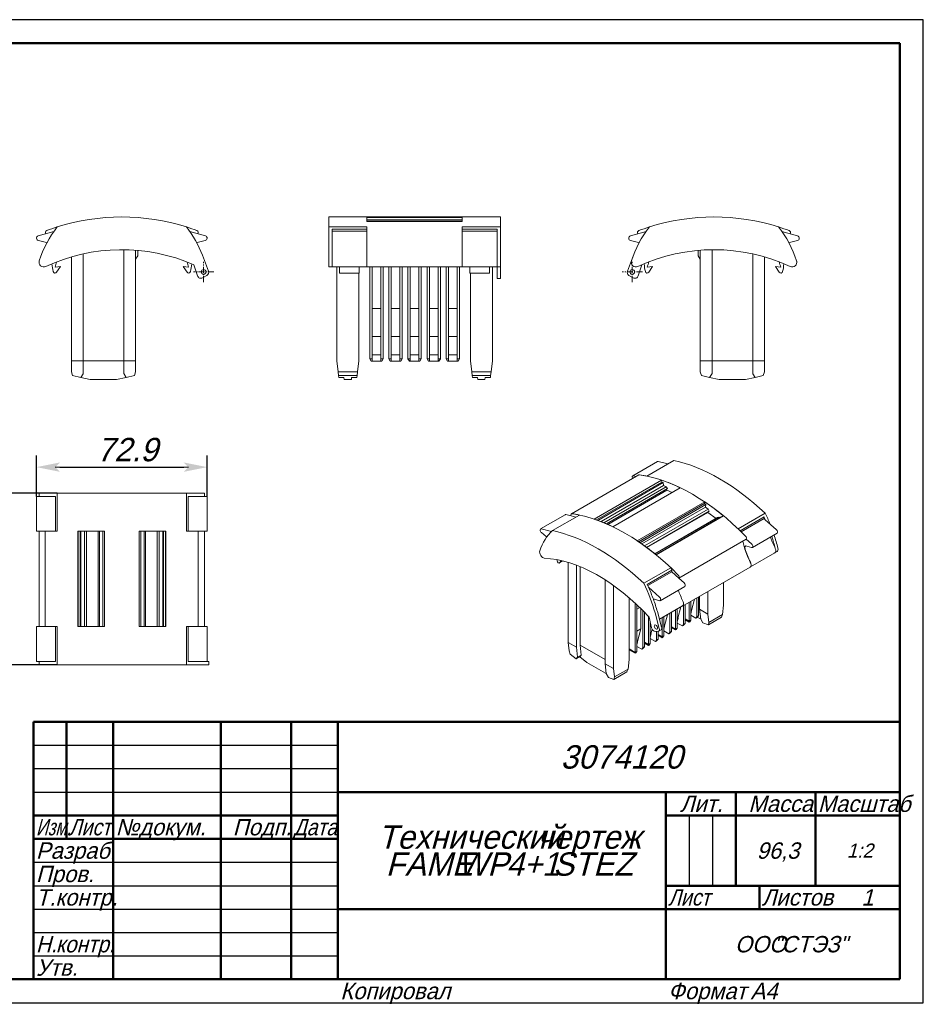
# Model space of a CAD drawing. Header units: millimetres. Extents: x 0 to 297, y 0 to 210.
# Tile 2 of 2: x 104 to 297, y 0 to 210. Entities that reach past the tile are written whole.
import ezdxf

# ---------------------------------------------------------------- set-up
doc = ezdxf.new("R2010")
doc.units = ezdxf.units.MM
doc.linetypes.add('CENTER_per1_scale0.039370', pattern=[2, 1.25, -0.25, 0.25, -0.25])
doc.styles.add('TextStyle_1', font='T-FLEX Type A.TTF', dxfattribs={"oblique": 15, "height": 5})
doc.styles.add('TextStyle_2', font='T-FLEX Type A.TTF', dxfattribs={"oblique": 15, "height": 3.5})
doc.styles.add('TextStyle_3', font='T-FLEX Type A.TTF', dxfattribs={"width": 0.744064, "oblique": 15, "height": 3.5})
doc.styles.add('TextStyle_4', font='T-FLEX Type A.TTF', dxfattribs={"width": 0.883061, "oblique": 15, "height": 3.5})
doc.styles.add('TextStyle_5', font='T-FLEX Type A.TTF', dxfattribs={"width": 0.94413, "oblique": 15, "height": 3.5})
doc.styles.add('TextStyle_6', font='T-FLEX Type A.TTF', dxfattribs={"width": 0.98844, "oblique": 15, "height": 3.5})
doc.styles.add('TextStyle_7', font='T-FLEX Type A.TTF', dxfattribs={"oblique": 15, "height": 5})
doc.styles.add('TextStyle_8', font='T-FLEX Type A.TTF', dxfattribs={"oblique": 15, "height": 3})
doc.styles.add('TextStyle_9', font='T-FLEX Type A.TTF', dxfattribs={"oblique": 15, "height": 3.5})
doc.dimstyles.new('DIM_ST_2', dxfattribs={"dimtxt": 5, "dimasz": 5, "dimexe": 2.5, "dimexo": 0, "dimtad": 1, "dimlfac": 2, "dimrnd": 0.01, "dimdsep": 46, "dimtxsty": 'TextStyle_1', "dimblk": 'Arrow_3_C7_Status', "dimcen": 0.09, "dimclrd": 7, "dimclre": 7, "dimclrt": 7, "dimazin": 0, "dimtfac": 1, "dimtdec": 0, "dimtmove": 0, "dimatfit": 0, "dimldrblk": 'NONE', "dimfxl": 1, "dimtvp": 1, "dimtolj": 1, "dimarcsym": 0})

# ---------------------------------------------------------------- blocks, each defined once
blk = doc.blocks.new('Arrow_3_C7_Status')
at = {"color": 7, "linetype": 'Continuous', "lineweight": 0}
blk.add_line((-1, 0), (-0.8, 0), dxfattribs=at)
at = {"color": 7}
blk.add_solid([(-1, -0.2), (0, 0), (-0.8, 0), (-1, 0.2)], dxfattribs=at)
blk = doc.blocks.new('*D6')
at = {"color": 7, "lineweight": -2}
for p, q in [((107.62, 108.16), (107.62, 116.91)), ((144.05, 108.16), (144.05, 116.91)), ((112.62, 114.41), (139.05, 114.41))]:
    blk.add_line(p, q, dxfattribs=at)
at = {"layer": 'Defpoints', "color": 0}
for p in [(144.05, 114.41), (107.62, 108.16), (144.05, 108.16)]:
    blk.add_point(p, dxfattribs=at)
at = {"color": 7, "lineweight": -2, "xscale": 5, "yscale": 5, "zscale": 5}
for p, rotation in [((107.62, 114.41), 180), ((144.05, 114.41), 360)]:
    blk.add_blockref('Arrow_3_C7_Status', p, dxfattribs=dict(at, rotation=rotation))
blk = doc.blocks.new('_None')
blk = doc.blocks.new('*D7')
at = {"color": 7, "lineweight": -2}
for p, q in [((112.04, 108.86), (98.65, 108.86)), ((101.15, 103.86), (101.15, 77.19)), ((112.04, 72.19), (98.65, 72.19))]:
    blk.add_line(p, q, dxfattribs=at)
at = {"layer": 'Defpoints', "color": 0}
for p in [(112.04, 108.86), (101.15, 72.19), (112.04, 72.19)]:
    blk.add_point(p, dxfattribs=at)
at = {"color": 7, "lineweight": -2, "xscale": 5, "yscale": 5, "zscale": 5}
for p, rotation in [((101.15, 108.86), 90.00000000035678), ((101.15, 72.19), 270.0000000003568)]:
    blk.add_blockref('Arrow_3_C7_Status', p, dxfattribs=dict(at, rotation=rotation))
blk = doc.blocks.new('_FR1Страница_1')
at = {"color": 7, "linetype": 'Continuous', "lineweight": 25}
for p, q in [((297, 210), (0, 210)), ((297, 0), (297, 210)), ((107, 55), (172, 55)), ((107, 50), (172, 50)), ((107, 45), (172, 45)), ((247, 40), (247, 25)), ((252, 40), (252, 25)), ((107, 30), (172, 30)), ((107, 25), (172, 25)), ((107, 20), (172, 20)), ((242, 20), (292, 20)), ((262, 20), (262, 20)), ((107, 15), (172, 15)), ((107, 10), (172, 10)), ((0, 0), (297, 0))]:
    blk.add_line(p, q, dxfattribs=at)
at = {"color": 7, "linetype": 'Continuous', "lineweight": 50}
for p, q in [((20, 205), (292, 205)), ((292, 205), (292, 5)), ((107, 5), (107, 60)), ((107, 60), (292, 60)), ((114, 60), (114, 35)), ((124, 60), (124, 5)), ((147, 60), (147, 5)), ((162, 60), (162, 5)), ((172, 60), (172, 5)), ((172, 45), (292, 45)), ((242, 45), (242, 5)), ((257, 45), (257, 25)), ((274, 45), (274, 25)), ((107, 40), (172, 40)), ((242, 40), (292, 40)), ((107, 35), (172, 35)), ((242, 25), (292, 25)), ((262, 25), (262, 20)), ((172, 20), (292, 20)), ((292, 5), (20, 5))]:
    blk.add_line(p, q, dxfattribs=at)
at = {"color": 7, "oblique": 15}
for s, height, style, p in [('3074120', 5, 'TextStyle_7', (219.55, 50)), ('Лит.', 3.5, 'TextStyle_2', (245.03, 40.76)), ('Масса', 3.5, 'TextStyle_2', (259.65, 40.76)), ('№', 3.5, 'TextStyle_2', (124.5, 35.75)), ('докум.', 3.5, 'TextStyle_2', (129.5, 35.75)), ('Подп.', 3.5, 'TextStyle_2', (149.53, 35.75)), ('Технический', 5, 'TextStyle_7', (180.55, 32.88)), ('чертеж', 5, 'TextStyle_7', (214.51, 32.88)), ('Разраб.', 3.5, 'TextStyle_2', (107.5, 30.75)), ('96,3', 3.5, 'TextStyle_2', (261.41, 30.75)), ('1:2', 3, 'TextStyle_8', (280.67, 31)), ('FAME', 5, 'TextStyle_7', (182.21, 27.12)), ('WP', 5, 'TextStyle_7', (197.58, 27.12)), ('4+1', 5, 'TextStyle_7', (207.94, 27.12)), ('STEZ', 5, 'TextStyle_7', (217.94, 27.12)), ('Пров.', 3.5, 'TextStyle_2', (107.5, 25.75)), ('Т.контр.', 3.5, 'TextStyle_2', (107.5, 20.75)), ('Листов', 3.5, 'TextStyle_2', (262.5, 20.75)), ('1', 3.5, 'TextStyle_9', (283.78, 20.75)), ('ООО', 3.5, 'TextStyle_2', (256.78, 10.75)), ('"СТЭЗ"', 3.5, 'TextStyle_2', (265.03, 10.75)), ('Утв.', 3.5, 'TextStyle_2', (107.5, 5.75)), ('Копировал', 3.5, 'TextStyle_2', (172.5, 0.75)), ('Формат', 3.5, 'TextStyle_2', (242.5, 0.75)), ('A4', 3.5, 'TextStyle_2', (260.12, 0.75))]:
    blk.add_text(s, height=height, dxfattribs=dict(at, style=style)).set_placement(p)
for s, style, width, p in [('Масштаб', 'TextStyle_6', 0.98844, (274.5, 40.76)), ('Изм.', 'TextStyle_3', 0.744064, (107.5, 35.75)), ('Лист', 'TextStyle_4', 0.883061, (114.5, 35.75)), ('Дата', 'TextStyle_4', 0.883061, (162.5, 35.75)), ('Лист', 'TextStyle_4', 0.883061, (242.5, 20.75)), ('Н.', 'TextStyle_5', 0.94413, (107.5, 10.75)), ('контр.', 'TextStyle_5', 0.94413, (111.75, 10.75))]:
    blk.add_text(s, height=3.5, dxfattribs=dict(at, style=style, width=width)).set_placement(p)
blk = doc.blocks.new('Страница_1')
at = {"color": 7, "linetype": 'Continuous', "lineweight": 20}
for p, q in [((206.7021, 167.8573), (170.0271, 167.8573)), ((170.0271, 165.7203), (170.0271, 167.8573)), ((178.1771, 166.8831), (178.1771, 167.7082)), ((178.1771, 167.7082), (198.5521, 167.7082)), ((178.1771, 167.2252), (198.5521, 167.2252)), ((198.5521, 167.1639), (178.1771, 167.1639)), ((178.1771, 166.8831), (198.5521, 166.8831)), ((198.5521, 166.8831), (198.5521, 167.7082)), ((206.7021, 165.7203), (206.7021, 167.8573)), ((107.9883, 163.7968), (111.321, 164.7421)), ((143.689, 163.7968), (140.3564, 164.7421)), ((170.0271, 158.483), (170.0271, 165.7203)), ((178.1771, 165.7203), (170.0271, 165.7203)), ((178.1771, 165.2677), (170.7271, 165.2677)), ((170.7271, 164.7421), (170.7271, 165.2677)), ((178.1771, 164.8494), (170.7271, 164.8494)), ((170.7271, 163.7968), (170.7271, 164.7421)), ((178.1771, 164.9419), (178.1771, 165.7203)), ((178.1771, 164.2519), (178.1771, 164.9419)), ((178.1771, 164.2519), (178.1771, 163.7968)), ((198.5521, 165.7203), (206.7021, 165.7203)), ((198.5521, 164.9419), (198.5521, 165.7203)), ((198.5521, 165.2677), (206.0021, 165.2677)), ((198.5521, 164.2519), (198.5521, 164.9419)), ((198.5521, 164.8494), (206.0021, 164.8494)), ((198.5521, 164.2519), (198.5521, 163.7968)), ((206.0021, 164.7421), (206.0021, 165.2677)), ((206.0021, 163.7968), (206.0021, 164.7421)), ((206.7021, 158.483), (206.7021, 165.7203)), ((234.452, 163.7968), (237.7847, 164.7421)), ((270.1527, 163.7968), (266.8201, 164.7421)), ((109.4649, 162.508), (108.017, 162.8275)), ((143.6603, 162.8275), (142.2125, 162.508)), ((170.7271, 162.8275), (170.7271, 163.7968)), ((170.7271, 162.508), (170.7271, 162.8275)), ((170.7271, 162.508), (170.7271, 162.3081)), ((170.7271, 158.7071), (170.7271, 162.3081)), ((178.1771, 162.8275), (178.1771, 163.7968)), ((178.1771, 162.8275), (178.1771, 162.508)), ((178.1771, 162.508), (178.1771, 161.4635)), ((198.5521, 162.8275), (198.5521, 163.7968)), ((198.5521, 162.8275), (198.5521, 162.508)), ((198.5521, 162.508), (198.5521, 161.4635)), ((206.0021, 162.8275), (206.0021, 163.7968)), ((206.0021, 162.508), (206.0021, 162.8275)), ((206.0021, 162.508), (206.0021, 162.3081)), ((206.0021, 158.7071), (206.0021, 162.3081)), ((234.4807, 162.8275), (235.9286, 162.508)), ((268.6762, 162.508), (270.124, 162.8275)), ((117.5637, 137.1077), (117.5637, 159.9598)), ((126.2637, 160.8549), (126.2637, 137.1077)), ((128.7637, 137.1077), (128.7637, 160.7463)), ((129.2387, 159.5825), (129.2387, 160.7072)), ((178.1771, 161.4635), (178.1771, 158.8418)), ((198.5521, 161.4635), (198.5521, 158.8418)), ((248.9024, 159.5825), (248.9024, 160.7072)), ((249.3774, 137.1077), (249.3774, 160.7463)), ((251.8774, 160.8549), (251.8774, 137.1077)), ((260.5774, 137.1077), (260.5774, 159.9598)), ((115.0637, 159.3229), (115.0637, 137.1077)), ((128.7637, 158.8649), (129.2387, 159.5825)), ((143.0411, 159.6812), (144.3386, 156.2912)), ((170.0271, 158.483), (170.0271, 157.1765)), ((170.7271, 158.0825), (170.7271, 158.7071)), ((170.7271, 158.0825), (170.7271, 157.1765)), ((178.1771, 158.0826), (178.1771, 158.8418)), ((178.1771, 158.0826), (178.1771, 157.1765)), ((198.5521, 158.0826), (198.5521, 158.8418)), ((198.5521, 158.0826), (198.5521, 157.1765)), ((206.0021, 158.0825), (206.0021, 158.7071)), ((206.0021, 158.0825), (206.0021, 157.1765)), ((206.7021, 158.483), (206.7021, 157.1765)), ((235.0999, 159.6812), (233.8025, 156.2912)), ((249.3774, 158.8649), (248.9024, 159.5825)), ((263.0774, 159.3229), (263.0774, 137.1077)), ((111.5776, 157.1116), (112.7241, 157.2442)), ((112.7241, 157.2442), (111.9027, 156.0419)), ((138.9533, 157.2442), (139.7747, 156.0419)), ((140.0997, 157.1116), (138.9533, 157.2442)), ((142.01, 155.2613), (141.2253, 157.658)), ((170.0271, 157.1765), (170.7271, 157.1765)), ((170.7271, 157.2201), (178.1771, 157.2201)), ((171.7521, 157.2201), (171.7521, 137.1077)), ((172.3521, 157.2201), (172.3521, 156.1899)), ((172.3521, 156.1899), (172.3521, 155.8675)), ((172.3521, 155.8675), (176.5521, 155.8675)), ((176.4521, 137.1077), (176.4521, 155.8675)), ((176.5521, 157.2201), (176.5521, 156.1899)), ((176.5521, 156.1899), (176.5521, 155.8675)), ((178.1771, 157.1765), (198.5521, 157.1765)), ((178.7896, 137.5769), (178.7896, 157.1765)), ((179.2896, 137.5769), (179.2896, 157.1765)), ((181.1396, 157.1765), (181.1396, 137.5769)), ((181.6396, 157.1765), (181.6396, 137.5769)), ((182.8646, 137.5769), (182.8646, 157.1765)), ((183.3646, 137.5769), (183.3646, 157.1765)), ((185.2146, 157.1765), (185.2146, 137.5769)), ((185.7146, 157.1765), (185.7146, 137.5769)), ((186.9396, 137.5769), (186.9396, 157.1765)), ((187.4396, 137.5769), (187.4396, 157.1765)), ((189.2896, 157.1765), (189.2896, 137.5769)), ((189.7896, 157.1765), (189.7896, 137.5769)), ((191.0146, 137.5769), (191.0146, 157.1765)), ((191.5146, 137.5769), (191.5146, 157.1765)), ((193.3646, 157.1765), (193.3646, 137.5769)), ((193.8646, 157.1765), (193.8646, 137.5769)), ((195.0896, 137.5769), (195.0896, 157.1765)), ((195.5896, 137.5769), (195.5896, 157.1765)), ((197.4396, 157.1765), (197.4396, 137.5769)), ((197.9396, 157.1765), (197.9396, 137.5769)), ((198.5521, 157.2201), (206.0021, 157.2201)), ((200.1771, 157.2201), (200.1771, 156.1899)), ((200.1771, 156.1899), (200.1771, 155.8675)), ((200.1771, 155.8675), (204.3771, 155.8675)), ((200.2771, 137.1077), (200.2771, 155.8675)), ((204.3771, 157.2201), (204.3771, 156.1899)), ((204.3771, 156.1899), (204.3771, 155.8675)), ((204.9771, 157.2201), (204.9771, 137.1077)), ((206.0021, 155.2613), (206.0021, 157.1765)), ((206.0021, 157.1765), (206.7021, 157.1765)), ((206.7021, 155.2613), (206.7021, 157.1765)), ((236.131, 155.2613), (236.9158, 157.658)), ((238.0413, 157.1116), (239.1878, 157.2442)), ((239.1878, 157.2442), (238.3664, 156.0419)), ((266.5634, 157.1116), (265.417, 157.2442)), ((265.417, 157.2442), (266.2384, 156.0419)), ((144.0131, 155.3736), (143.0978, 154.8451)), ((206.0021, 155.2613), (206.0021, 154.7446)), ((206.0021, 154.7446), (206.7021, 154.7446)), ((206.7021, 155.2613), (206.7021, 154.7446)), ((234.1279, 155.3736), (235.0433, 154.8451)), ((181.1396, 148.3077), (179.2896, 148.3077)), ((185.2146, 148.3077), (183.3646, 148.3077)), ((189.2896, 148.3077), (187.4396, 148.3077)), ((193.3646, 148.3077), (191.5146, 148.3077)), ((197.4396, 148.3077), (195.5896, 148.3077)), ((179.2896, 142.3015), (181.1396, 142.3015)), ((183.3646, 142.3015), (185.2146, 142.3015)), ((187.4396, 142.3015), (189.2896, 142.3015)), ((191.5146, 142.3015), (193.3646, 142.3015)), ((195.5896, 142.3015), (197.4396, 142.3015)), ((115.0637, 137.1077), (117.5637, 137.1077)), ((115.0637, 137.1077), (115.0637, 134.7805)), ((117.5637, 137.1077), (126.2637, 137.1077)), ((117.5637, 134.3255), (117.5637, 137.1077)), ((126.2637, 137.1077), (128.7637, 137.1077)), ((126.2637, 137.1077), (126.2637, 134.3967)), ((128.7637, 134.7805), (128.7637, 137.1077)), ((171.7521, 137.1077), (172.0379, 134.7805)), ((176.1664, 134.7805), (176.4521, 137.1077)), ((178.7896, 137.5769), (179.2896, 137.5769)), ((179.0896, 137.0573), (178.7896, 137.5769)), ((179.0896, 137.0573), (179.2896, 137.0573)), ((179.2896, 138.417), (181.1396, 138.417)), ((181.1396, 138.4041), (179.2896, 138.4041)), ((179.2896, 137.0573), (179.2896, 137.5769)), ((179.2896, 137.0573), (181.1396, 137.0573)), ((181.1396, 137.5769), (181.1396, 137.0573)), ((181.1396, 137.5769), (181.6396, 137.5769)), ((181.1396, 137.0573), (181.3396, 137.0573)), ((181.6396, 137.5769), (181.3396, 137.0573)), ((182.8646, 137.5769), (183.3646, 137.5769)), ((183.1646, 137.0573), (182.8646, 137.5769)), ((183.1646, 137.0573), (183.3646, 137.0573)), ((183.3646, 138.417), (185.2146, 138.417)), ((185.2146, 138.4041), (183.3646, 138.4041)), ((183.3646, 137.0573), (183.3646, 137.5769)), ((183.3646, 137.0573), (185.2146, 137.0573)), ((185.2146, 137.5769), (185.7146, 137.5769)), ((185.2146, 137.5769), (185.2146, 137.0573)), ((185.2146, 137.0573), (185.4146, 137.0573)), ((185.7146, 137.5769), (185.4146, 137.0573)), ((186.9396, 137.5769), (187.4396, 137.5769)), ((187.2396, 137.0573), (186.9396, 137.5769)), ((187.2396, 137.0573), (187.4396, 137.0573)), ((187.4396, 138.417), (189.2896, 138.417)), ((189.2896, 138.4041), (187.4396, 138.4041)), ((187.4396, 137.0573), (187.4396, 137.5769)), ((187.4396, 137.0573), (189.2896, 137.0573)), ((189.2896, 137.5769), (189.7896, 137.5769)), ((189.2896, 137.5769), (189.2896, 137.0573)), ((189.2896, 137.0573), (189.4896, 137.0573)), ((189.7896, 137.5769), (189.4896, 137.0573)), ((191.3146, 137.0573), (191.0146, 137.5769)), ((191.0146, 137.5769), (191.5146, 137.5769)), ((191.3146, 137.0573), (191.5146, 137.0573)), ((191.5146, 138.417), (193.3646, 138.417)), ((193.3646, 138.4041), (191.5146, 138.4041)), ((191.5146, 137.0573), (191.5146, 137.5769)), ((191.5146, 137.0573), (193.3646, 137.0573)), ((193.3646, 137.5769), (193.8646, 137.5769)), ((193.3646, 137.5769), (193.3646, 137.0573)), ((193.3646, 137.0573), (193.5646, 137.0573)), ((193.8646, 137.5769), (193.5646, 137.0573)), ((195.3896, 137.0573), (195.0896, 137.5769)), ((195.0896, 137.5769), (195.5896, 137.5769)), ((195.3896, 137.0573), (195.5896, 137.0573)), ((195.5896, 138.417), (197.4396, 138.417)), ((197.4396, 138.4041), (195.5896, 138.4041)), ((195.5896, 137.0573), (195.5896, 137.5769)), ((195.5896, 137.0573), (197.4396, 137.0573)), ((197.4396, 137.5769), (197.4396, 137.0573)), ((197.4396, 137.5769), (197.9396, 137.5769)), ((197.4396, 137.0573), (197.6396, 137.0573)), ((197.9396, 137.5769), (197.6396, 137.0573)), ((200.5629, 134.7805), (200.2771, 137.1077)), ((204.9771, 137.1077), (204.6914, 134.7805)), ((251.8774, 137.1077), (249.3774, 137.1077)), ((249.3774, 134.7805), (249.3774, 137.1077)), ((260.5774, 137.1077), (251.8774, 137.1077)), ((251.8774, 137.1077), (251.8774, 134.3967)), ((263.0774, 137.1077), (260.5774, 137.1077)), ((260.5774, 134.3255), (260.5774, 137.1077)), ((263.0774, 137.1077), (263.0774, 134.7805)), ((115.0637, 134.7805), (115.3073, 133.9838)), ((128.5201, 133.9838), (128.7637, 134.7805)), ((176.1664, 134.7805), (172.0379, 134.7805)), ((172.0379, 134.7805), (172.1357, 133.9838)), ((176.0686, 133.9838), (176.1664, 134.7805)), ((200.6607, 133.9838), (200.5629, 134.7805)), ((200.5629, 134.7805), (204.6914, 134.7805)), ((204.6914, 134.7805), (204.5936, 133.9838)), ((249.621, 133.9838), (249.3774, 134.7805)), ((263.0774, 134.7805), (262.8338, 133.9838)), ((115.3073, 133.9838), (117.0765, 133.5753)), ((117.0765, 133.5753), (117.5637, 134.3255)), ((117.0765, 133.5753), (119.102, 133.1077)), ((119.102, 133.1077), (124.7254, 133.1077)), ((124.7254, 133.1077), (126.7911, 133.5846)), ((126.2637, 134.3967), (126.7911, 133.5846)), ((126.7911, 133.5846), (128.5201, 133.9838)), ((172.1357, 133.9838), (172.1858, 133.5753)), ((176.0686, 133.9838), (172.1357, 133.9838)), ((172.1858, 133.5753), (173.2858, 133.5753)), ((173.2858, 133.5753), (173.3433, 133.1077)), ((174.861, 133.1077), (173.3433, 133.1077)), ((174.861, 133.1077), (174.9184, 133.5753)), ((174.9184, 133.5753), (176.0184, 133.5753)), ((176.0184, 133.5753), (176.0686, 133.9838)), ((200.7108, 133.5753), (200.6607, 133.9838)), ((200.6607, 133.9838), (204.5936, 133.9838)), ((201.8108, 133.5753), (200.7108, 133.5753)), ((201.8683, 133.1077), (201.8108, 133.5753)), ((201.8683, 133.1077), (203.386, 133.1077)), ((203.4434, 133.5753), (203.386, 133.1077)), ((204.5434, 133.5753), (203.4434, 133.5753)), ((204.5936, 133.9838), (204.5434, 133.5753)), ((251.35, 133.5846), (249.621, 133.9838)), ((251.8774, 134.3967), (251.35, 133.5846)), ((253.4157, 133.1077), (251.35, 133.5846)), ((259.0391, 133.1077), (253.4157, 133.1077)), ((261.0646, 133.5753), (259.0391, 133.1077)), ((261.0646, 133.5753), (260.5774, 134.3255)), ((262.8338, 133.9838), (261.0646, 133.5753)), ((237.9613, 112.5032), (243.7242, 115.8304)), ((240.2086, 115.6139), (234.9407, 112.5725)), ((240.3621, 115.6294), (242.4657, 115.1039)), ((236.2589, 112.7663), (221.8516, 104.4482)), ((241.0871, 111.6479), (226.6798, 103.3299)), ((235.6915, 112.4387), (235.0942, 112.5879)), ((241.0871, 111.6479), (241.1374, 111.2205)), ((241.1374, 111.2205), (227.1751, 103.1594)), ((227.4882, 103.0468), (241.4348, 111.0989)), ((228.1903, 102.781), (241.5088, 110.4704)), ((228.7658, 102.5495), (242.0804, 110.2367)), ((229.3309, 102.3102), (242.361, 109.8331)), ((229.6025, 102.191), (242.2016, 109.4651)), ((245.1108, 109.9985), (230.7035, 101.6804)), ((241.1374, 111.2205), (241.4348, 111.0989)), ((241.5088, 110.4704), (241.4348, 111.0989)), ((242.0804, 110.2367), (241.5088, 110.4704)), ((242.361, 109.8331), (242.0804, 110.2367)), ((242.2016, 109.4651), (242.1711, 109.7235)), ((243.3639, 108.9898), (242.2016, 109.4651)), ((107.6248, 108.1618), (107.6248, 100.7118)), ((107.9883, 108.1618), (107.6248, 108.1618)), ((107.9883, 108.1618), (111.321, 108.1618)), ((108.1663, 108.8618), (108.1663, 108.1618)), ((108.1663, 108.8618), (108.2144, 108.8618)), ((108.2144, 108.8618), (112.043, 108.8618)), ((111.321, 108.1618), (111.6992, 108.1618)), ((111.6992, 100.7118), (111.6992, 108.1618)), ((112.043, 100.7118), (112.043, 108.8618)), ((112.043, 108.8618), (139.6344, 108.8618)), ((139.6344, 108.8618), (143.463, 108.8618)), ((139.6344, 108.8618), (139.6344, 100.7118)), ((139.9782, 108.1618), (139.9782, 100.7118)), ((139.9782, 108.1618), (140.3564, 108.1618)), ((143.689, 108.1618), (140.3564, 108.1618)), ((143.463, 108.8618), (143.5111, 108.8618)), ((143.5111, 108.1618), (143.5111, 108.8618)), ((143.689, 108.1618), (144.0526, 108.1618)), ((144.0526, 100.7118), (144.0526, 108.1618)), ((250.3217, 106.9899), (235.9144, 98.6719)), ((250.2719, 106.6244), (236.1832, 98.4903)), ((236.4945, 98.2766), (250.5693, 106.4026)), ((236.8865, 98.0025), (250.4953, 105.8596)), ((237.4708, 97.5836), (251.0669, 105.4333)), ((250.3217, 106.9899), (250.2719, 106.6244)), ((250.2719, 106.6244), (250.5693, 106.4026)), ((250.4953, 105.8596), (250.5693, 106.4026)), ((251.0669, 105.4333), (250.4953, 105.8596)), ((251.2761, 104.9885), (251.0669, 105.4333)), ((220.5334, 104.2544), (215.2654, 101.213)), ((223.554, 104.1852), (217.791, 100.8579)), ((221.8214, 103.9864), (220.6869, 104.2699)), ((222.7905, 103.7444), (221.8214, 103.9864)), ((237.9016, 97.2667), (251.2761, 104.9885)), ((237.9625, 97.2214), (251.0095, 104.7541)), ((239.6568, 95.9043), (253.0716, 103.6494)), ((239.7163, 95.8562), (253.3522, 103.7289)), ((239.9001, 95.7063), (253.9978, 103.8456)), ((254.3455, 103.9932), (239.9382, 95.6751)), ((251.0095, 104.7541), (251.0214, 104.8414)), ((252.7442, 103.4603), (251.0095, 104.7541)), ((253.3522, 103.7289), (253.0716, 103.6494)), ((253.5457, 103.5846), (253.3522, 103.7289)), ((253.9978, 103.8456), (254.038, 103.8156)), ((263.2342, 104.5663), (257.4713, 101.2391)), ((262.9824, 103.7706), (257.8963, 100.8342)), ((262.9824, 103.429), (258.1176, 100.6204)), ((262.9824, 103.429), (262.9824, 103.7706)), ((262.9824, 103.429), (263.2498, 103.187)), ((265.6063, 101.0546), (263.2498, 103.187)), ((215.4189, 101.2284), (217.6034, 100.6827)), ((107.9883, 100.7118), (107.6248, 100.7118)), ((109.5037, 100.7118), (107.9883, 100.7118)), ((108.1663, 100.7118), (108.1663, 80.3368)), ((109.5037, 100.7118), (109.5037, 80.3368)), ((109.7954, 100.7118), (109.5037, 100.7118)), ((109.7954, 100.7118), (112.043, 100.7118)), ((116.4635, 100.7118), (122.154, 100.7118)), ((116.4635, 100.7118), (116.4635, 80.3368)), ((116.5347, 100.7118), (116.5347, 80.3368)), ((116.9552, 80.3368), (116.9552, 100.7118)), ((117.0599, 80.3368), (117.0599, 100.7118)), ((117.8683, 80.3368), (117.8683, 100.7118)), ((118.2651, 80.3368), (118.2651, 100.7118)), ((120.8044, 80.3368), (120.8044, 100.7118)), ((121.1002, 80.3368), (121.1002, 100.7118)), ((121.8039, 80.3368), (121.8039, 100.7118)), ((122.154, 100.7118), (122.154, 80.3368)), ((129.5233, 100.7118), (129.5233, 80.3368)), ((129.5233, 100.7118), (135.2138, 100.7118)), ((129.8734, 80.3368), (129.8734, 100.7118)), ((130.5771, 80.3368), (130.5771, 100.7118)), ((130.8729, 80.3368), (130.8729, 100.7118)), ((133.4122, 80.3368), (133.4122, 100.7118)), ((133.8091, 80.3368), (133.8091, 100.7118)), ((134.6174, 80.3368), (134.6174, 100.7118)), ((134.7221, 80.3368), (134.7221, 100.7118)), ((135.1427, 100.7118), (135.1427, 80.3368)), ((135.2138, 100.7118), (135.2138, 80.3368)), ((139.6344, 100.7118), (141.8819, 100.7118)), ((141.8819, 100.7118), (142.1736, 100.7118)), ((142.1736, 80.3368), (142.1736, 100.7118)), ((143.689, 100.7118), (142.1736, 100.7118)), ((143.5111, 80.3368), (143.5111, 100.7118)), ((143.689, 100.7118), (144.0526, 100.7118)), ((216.463, 99.5733), (215.4392, 100.4253)), ((244.8003, 90.7184), (259.1736, 99.0169)), ((260.3384, 98.0132), (259.2039, 99.0398)), ((260.4919, 97.2431), (265.7599, 100.2846)), ((259.2943, 97.5637), (260.3181, 97.2335)), ((260.1077, 93.1296), (265.277, 96.1141)), ((265.2734, 96.0806), (265.7684, 96.3663)), ((219.3023, 93.9346), (220.0559, 94.3697)), ((219.7651, 94.4397), (219.3358, 93.962)), ((221.1468, 94.0714), (221.1468, 76.9668)), ((222.9145, 75.9462), (222.9145, 93.4721)), ((223.6923, 76.3953), (223.6923, 93.1644)), ((243.064, 92.921), (237.3011, 89.5938)), ((245.5982, 84.7211), (260.0055, 93.0391)), ((238.0392, 89.3697), (243.3071, 92.4111)), ((238.1641, 89.1002), (243.3071, 92.0695)), ((243.3071, 92.4111), (243.3071, 92.0695)), ((244.7966, 90.7217), (243.3071, 92.0695)), ((245.9311, 89.6951), (244.7966, 90.7217)), ((229.0663, 90.3285), (229.0663, 72.3945)), ((230.8341, 71.3738), (230.8341, 89.1273)), ((240.6631, 86.6537), (238.3066, 88.7861)), ((240.8167, 85.8836), (246.0846, 88.9251)), ((254.3277, 84.9379), (254.3277, 89.7611)), ((234.1575, 86.4995), (234.1575, 73.2926)), ((248.6444, 86.4798), (248.6444, 82.4479)), ((248.9979, 86.6839), (248.9979, 82.6521)), ((249.2366, 84.0397), (249.2366, 86.8217)), ((251.0043, 87.8423), (251.0043, 83.0191)), ((235.4568, 74.8341), (235.4568, 85.3351)), ((235.8104, 75.0382), (235.8104, 85.0044)), ((236.4347, 84.4053), (235.8104, 84.0448)), ((236.6943, 79.8961), (236.6943, 84.1505)), ((240.6429, 85.874), (239.6191, 86.2042)), ((240.665, 81.9044), (245.6018, 84.7546)), ((244.6031, 82.1419), (245.2485, 84.5507)), ((245.7629, 84.8162), (245.7629, 80.7843)), ((246.1165, 85.0203), (246.1165, 80.9884)), ((246.9827, 81.4886), (246.9827, 85.5204)), ((247.3362, 81.6927), (247.3362, 85.7245)), ((247.4846, 83.8055), (248.12, 86.1771)), ((249.2366, 84.9379), (248.9979, 85.0757)), ((254.1257, 82.9211), (254.3277, 84.9379)), ((237.1185, 83.7267), (237.1185, 75.7935)), ((237.4721, 83.3664), (237.4721, 75.9976)), ((238.3383, 76.4977), (238.3383, 82.4559)), ((238.9809, 80.0842), (238.4261, 82.3614)), ((239.71, 83.2721), (240.6275, 79.9745)), ((240.205, 83.5578), (241.1225, 80.2602)), ((241.2197, 78.1613), (241.2197, 82.2246)), ((241.5733, 78.3655), (241.5733, 82.4288)), ((241.7217, 80.4783), (242.3671, 82.887)), ((242.8814, 83.184), (242.8814, 79.1207)), ((243.235, 83.3881), (243.235, 79.3248)), ((244.1012, 79.8249), (244.1012, 83.8882)), ((244.4548, 80.0291), (244.4548, 84.0924)), ((244.4548, 82.0563), (244.6031, 82.1419)), ((244.6373, 82.1116), (244.4548, 82.0063)), ((244.4548, 81.4305), (244.6373, 82.1116)), ((244.6373, 82.1116), (244.6031, 82.1419)), ((247.3362, 83.7199), (247.4846, 83.8055)), ((247.5187, 83.7752), (247.3362, 83.6699)), ((247.3362, 83.0941), (247.5187, 83.7752)), ((248.4322, 82.1461), (247.3362, 82.7789)), ((247.5187, 83.7752), (247.4846, 83.8055)), ((248.6444, 82.4479), (248.4322, 82.1461)), ((248.5737, 82.2278), (248.4322, 82.1461)), ((248.9979, 82.6521), (248.5737, 82.2278)), ((248.9979, 82.6521), (248.6444, 82.4479)), ((249.2739, 82.0513), (248.7181, 82.3722)), ((249.4719, 81.9621), (249.2366, 84.0397)), ((251.0043, 83.0191), (249.2366, 84.0397)), ((249.4693, 81.9856), (249.2739, 82.0513)), ((251.0043, 83.0191), (251.2064, 81.2356)), ((251.1033, 80.7245), (253.8843, 82.3301)), ((251.2064, 81.2356), (254.1257, 82.9211)), ((253.8843, 82.3301), (254.1257, 82.9211)), ((107.9883, 80.3368), (107.6248, 80.3368)), ((107.6248, 80.3368), (107.6248, 72.8868)), ((109.5037, 80.3368), (107.9883, 80.3368)), ((109.7954, 80.3368), (109.5037, 80.3368)), ((109.7954, 80.3368), (112.043, 80.3368)), ((111.6992, 80.3368), (111.6992, 72.8868)), ((112.043, 80.3368), (112.043, 72.1868)), ((116.4635, 80.3368), (122.154, 80.3368)), ((129.5233, 80.3368), (135.2138, 80.3368)), ((139.6344, 80.3368), (141.8819, 80.3368)), ((139.6344, 80.3368), (139.6344, 72.1868)), ((139.9782, 72.8868), (139.9782, 80.3368)), ((141.8819, 80.3368), (142.1736, 80.3368)), ((143.689, 80.3368), (142.1736, 80.3368)), ((143.689, 80.3368), (144.0526, 80.3368)), ((144.0526, 72.8868), (144.0526, 80.3368)), ((238.6918, 76.7018), (238.6918, 81.2706)), ((238.6918, 81.0494), (238.7391, 81.0767)), ((241.5733, 80.3926), (241.7217, 80.4783)), ((241.7558, 80.448), (241.5733, 80.3426)), ((241.5733, 79.7669), (241.7558, 80.448)), ((241.7558, 80.448), (241.7217, 80.4783)), ((243.235, 80.325), (244.1012, 79.8249)), ((243.235, 80.1457), (244.1012, 79.6456)), ((244.4548, 80.0291), (244.1012, 79.8249)), ((244.2426, 79.7273), (244.4548, 80.0291)), ((245.5508, 80.4825), (244.4548, 81.1153)), ((245.7629, 80.7843), (245.5508, 80.4825)), ((245.6922, 80.5642), (245.5508, 80.4825)), ((246.1165, 80.9884), (245.6922, 80.5642)), ((246.1165, 80.9884), (245.7629, 80.7843)), ((246.1165, 81.9887), (246.9827, 81.4886)), ((246.1165, 81.8093), (246.9827, 81.3092)), ((247.3362, 81.6927), (246.9827, 81.4886)), ((246.9827, 81.3092), (246.9827, 81.4886)), ((247.1241, 81.3909), (246.9827, 81.3092)), ((247.1241, 81.3909), (247.3362, 81.6927)), ((249.9154, 81.1244), (249.4719, 81.9621)), ((251.1033, 80.7245), (249.9154, 81.1244)), ((251.2064, 81.2356), (251.1033, 80.7245)), ((235.8104, 79.3858), (236.6943, 79.8961)), ((235.9587, 77.1511), (236.6943, 79.8961)), ((238.6918, 78.729), (238.8402, 78.8147)), ((238.8743, 78.7844), (238.6918, 78.679)), ((238.6918, 78.1033), (238.8743, 78.7844)), ((238.8402, 78.8147), (239.1001, 79.7846)), ((238.8743, 78.7844), (238.8402, 78.8147)), ((240.3974, 79.3581), (239.7501, 79.3003)), ((240, 79.3226), (240, 77.4571)), ((240.3535, 79.3542), (240.3535, 77.6612)), ((240.3535, 78.6614), (241.2197, 78.1613)), ((240.3535, 78.4821), (241.2197, 77.982)), ((240.5072, 79.392), (241.0022, 79.6778)), ((241.5733, 78.3655), (241.2197, 78.1613)), ((241.2197, 77.982), (241.2197, 78.1613)), ((241.3612, 78.0637), (241.2197, 77.982)), ((241.3612, 78.0637), (241.5733, 78.3655)), ((242.6693, 78.8189), (241.5733, 79.4517)), ((242.8814, 79.1207), (242.6693, 78.8189)), ((242.8107, 78.9006), (242.6693, 78.8189)), ((243.235, 79.3248), (242.8107, 78.9006)), ((243.235, 79.3248), (242.8814, 79.1207)), ((244.1012, 79.6456), (244.1012, 79.8249)), ((244.2426, 79.7273), (244.1012, 79.6456)), ((221.1468, 76.9668), (221.3488, 75.1834)), ((221.1468, 76.9668), (222.9145, 75.9462)), ((223.1561, 73.814), (222.9145, 75.9462)), ((223.9339, 74.2631), (223.6923, 76.3953)), ((223.6923, 76.3953), (229.0663, 73.2926)), ((235.8104, 77.0654), (235.9587, 77.1511)), ((235.9929, 77.1208), (235.8104, 77.0154)), ((235.8104, 76.4397), (235.9929, 77.1208)), ((236.9064, 75.4917), (235.8104, 76.1245)), ((235.9929, 77.1208), (235.9587, 77.1511)), ((237.1185, 75.7935), (236.9064, 75.4917)), ((237.4721, 75.9976), (237.0478, 75.5733)), ((237.4721, 75.9976), (237.1185, 75.7935)), ((237.4721, 76.9978), (238.3383, 76.4977)), ((237.4721, 76.8185), (238.3383, 76.3184)), ((238.6918, 76.7018), (238.3383, 76.4977)), ((238.3383, 76.3184), (238.3383, 76.4977)), ((238.4797, 76.4001), (238.3383, 76.3184)), ((238.4797, 76.4001), (238.6918, 76.7018)), ((239.7879, 77.1553), (238.6918, 77.7881)), ((240, 77.4571), (239.7879, 77.1553)), ((239.9293, 77.237), (239.7879, 77.1553)), ((240.3535, 77.6612), (239.9293, 77.237)), ((240.3535, 77.6612), (240, 77.4571)), ((221.3488, 75.1834), (221.5902, 74.4733)), ((221.5902, 74.4733), (222.8767, 73.438)), ((222.8767, 73.438), (223.6545, 73.8871)), ((222.8767, 73.438), (223.1561, 73.814)), ((223.1561, 73.814), (223.9339, 74.2631)), ((223.6545, 73.8871), (223.9339, 74.2631)), ((223.6545, 73.8871), (225.1274, 72.7018)), ((234.1575, 75.5843), (235.4568, 74.8341)), ((234.1575, 75.4049), (235.4568, 74.6548)), ((235.8104, 75.0382), (235.4568, 74.8341)), ((235.4568, 74.6548), (235.4568, 74.8341)), ((235.5982, 74.7364), (235.4568, 74.6548)), ((235.5982, 74.7364), (235.8104, 75.0382)), ((237.0478, 75.5733), (236.9064, 75.4917)), ((107.9883, 72.8868), (107.6248, 72.8868)), ((107.9883, 72.8868), (111.321, 72.8868)), ((108.1663, 72.8868), (108.1663, 72.1868)), ((108.1663, 72.1868), (108.2144, 72.1868)), ((108.2144, 72.1868), (112.043, 72.1868)), ((111.321, 72.8868), (111.6992, 72.8868)), ((112.043, 72.1868), (139.6344, 72.1868)), ((139.6344, 72.1868), (143.0411, 72.1868)), ((139.9782, 72.8868), (140.3564, 72.8868)), ((143.689, 72.8868), (140.3564, 72.8868)), ((143.0411, 72.1868), (144.3386, 72.1868)), ((143.689, 72.8868), (144.0526, 72.8868)), ((144.0526, 72.8868), (144.3386, 72.8868)), ((144.3386, 72.8868), (144.3881, 72.8868)), ((144.3386, 72.1868), (144.3881, 72.1868)), ((144.3881, 72.1868), (144.3881, 72.8868)), ((225.1274, 72.7018), (229.1037, 70.4061)), ((229.0663, 72.3945), (229.3017, 70.3168)), ((229.0663, 72.3945), (230.8341, 71.3738)), ((234.1575, 73.2926), (233.9555, 71.2758)), ((229.1037, 70.4061), (229.2991, 70.3403)), ((229.3017, 70.3168), (229.7451, 69.4792)), ((229.7451, 69.4792), (230.9331, 69.0792)), ((231.0362, 69.5904), (230.8341, 71.3738)), ((233.714, 70.6848), (230.9331, 69.0792)), ((230.9331, 69.0792), (231.0362, 69.5904)), ((233.9555, 71.2758), (231.0362, 69.5904)), ((233.9555, 71.2758), (233.714, 70.6848))]:
    blk.add_line(p, q, dxfattribs=at)
at = {"color": 7, "linetype": 'CENTER_per1_scale0.039370', "lineweight": 5}
for p, q in [((143.307, 153.954), (143.307, 158.2873)), ((234.8341, 153.954), (234.8341, 158.2873)), ((145.4737, 156.1206), (141.1403, 156.1206)), ((237.0007, 156.1206), (232.6674, 156.1206))]:
    blk.add_line(p, q, dxfattribs=at)
at = {"color": 7, "linetype": 'Continuous', "lineweight": 20}
for centre in [(143.307, 156.1206), (234.8341, 156.1206)]:
    blk.add_circle(centre, 0.5, dxfattribs=at)
for centre, radius, start, end in [((125.8387, 122.2573), 45.6, 72.389935, 107.610065), ((252.3024, 122.2573), 45.6, 72.389935, 107.610065), ((130.5836, 151.281), 23.5, 142.088689, 162.153522), ((109.9537, 164.5206), 0.45, 110.599039, 216.670988), ((125.8387, 122.2573), 45.6, 107.610065, 110.599039), ((125.8387, 122.2573), 45.6, 69.400961, 72.389935), ((121.0938, 151.281), 23.5, 20.944047, 37.911311), ((141.7236, 164.5206), 0.45, 323.329012, 69.400961), ((257.0473, 151.281), 23.5, 142.088689, 162.153522), ((236.4174, 164.5206), 0.45, 110.599039, 216.670988), ((252.3024, 122.2573), 45.6, 107.610065, 110.599039), ((247.5575, 151.281), 23.5, 17.846478, 37.911311), ((252.3024, 122.2573), 45.6, 69.400961, 72.389935), ((268.1873, 164.5206), 0.45, 323.329012, 69.400961), ((108.1248, 163.3157), 0.5, 105.836195, 257.554909), ((109.3033, 161.7756), 0.75, 45.235199, 77.554909), ((142.3741, 161.7756), 0.75, 102.445091, 134.764801), ((143.5526, 163.3157), 0.5, 282.445091, 74.163805), ((234.5885, 163.3157), 0.5, 105.836195, 257.554909), ((235.767, 161.7756), 0.75, 45.235199, 77.554909), ((268.8378, 161.7756), 0.75, 102.445091, 134.764801), ((270.0163, 163.3157), 0.5, 282.445091, 74.163805), ((125.8387, 122.2573), 38.6, 66.508244, 114.899015), ((252.3024, 122.2573), 38.6, 65.100985, 114.899015), ((109.1612, 158.2201), 1, 150.85403, 187.909542), ((109.1663, 158.1765), 1, 162.153522, 294.899015), ((135.7046, 161.0419), 25, 187.328265, 191.191001), ((135.0617, 150.3071), 24.45, 160.993154, 163.841087), ((116.6157, 150.3071), 24.45, 16.158913, 19.006846), ((115.9727, 161.0419), 25, 348.808999, 352.671735), ((235.6249, 158.2201), 1, 150.85403, 187.909542), ((235.63, 158.1765), 1, 162.153522, 294.899015), ((262.1683, 161.0419), 25, 187.328265, 191.191001), ((261.5254, 150.3071), 24.45, 160.993154, 163.841087), ((243.0794, 150.3071), 24.45, 16.158913, 19.006846), ((242.4364, 161.0419), 25, 348.808999, 352.671735), ((268.9748, 158.1765), 1, 245.100985, 17.846478), ((268.9799, 158.2201), 1, 352.090458, 29.14597), ((111.5724, 156.2675), 0.4, 191.191001, 325.660677), ((140.105, 156.2675), 0.4, 214.339323, 348.808999), ((143.6381, 156.0231), 0.75, 300, 20.944047), ((234.5029, 156.0231), 0.75, 159.055953, 240), ((238.0361, 156.2675), 0.4, 191.191001, 325.660677), ((266.5687, 156.2675), 0.4, 214.339323, 348.808999), ((142.7228, 155.4946), 0.75, 198.128904, 300), ((235.4183, 155.4946), 0.75, 240, 341.871096)]:
    blk.add_arc(centre, radius, start, end, dxfattribs=at)
for centre, major_axis, ratio, start_param, end_param in [((253.4792, 74.7109), (-22.8, 39.4908), 0.57735027, 5.19043353, 5.80514075), ((240.4586, 115.1809), (-0.25, 0.433), 0.57735027, 5.77418089, 6.28318531), ((235.1907, 112.1395), (-0.25, 0.433), 0.57735027, 5.77418089, 7.83654842), ((236.4839, 112.3766), (-0.225, 0.3897), 0.57735027, 5.8573082, 6.28318531), ((247.7163, 71.3837), (-22.8, 39.4908), 0.57735027, 5.13826608, 5.8573082), ((247.7163, 71.3837), (-22.8, 39.4908), 0.57735027, 5.80514075, 5.8573082), ((247.7163, 71.3837), (-22.8, 39.4908), 0.57735027, 5.13826608, 5.8573082), ((247.7163, 71.3837), (-22.8, 39.4908), 0.57735027, 5.57867917, 5.7048594), ((247.7163, 71.3837), (-22.8, 39.4908), 0.57735027, 5.29071489, 5.41689512), ((220.7834, 103.8214), (-0.25, 0.433), 0.57735027, 5.77418089, 6.28318531), ((222.0766, 104.0585), (-0.225, 0.3897), 0.57735027, 5.8573082, 7.70861296), ((233.309, 63.0656), (-22.8, 39.4908), 0.57735027, 5.13826608, 5.85944696), ((233.309, 63.0656), (-22.8, 39.4908), 0.57735027, 5.80514075, 5.8573082), ((233.309, 63.0656), (-22.8, 39.4908), 0.57735027, 5.57867917, 5.7048594), ((249.6291, 100.06), (-11.75, 20.3516), 0.57735027, 4.53692408, 4.56448161), ((250.124, 100.3458), (-11.75, 20.3516), 0.57735027, 4.48065346, 4.58866801), ((215.5154, 100.78), (-0.25, 0.433), 0.57735027, 5.77418089, 8.42217199), ((265.5099, 100.7176), (-0.25, 0.433), 0.57735027, 3.14159265, 5.2213934), ((230.9012, 81.4991), (-11.75, 20.3516), 0.57735027, 0.12372097, 0.47391836), ((216.3487, 99.0413), (-0.375, 0.6495), 0.57735027, 5.0798919, 5.28057933), ((227.5461, 59.7384), (-22.8, 39.4908), 0.57735027, 5.19043353, 5.80514075), ((258.9486, 99.4066), (-0.225, 0.3897), 0.57735027, 3.28696133, 5.13826608), ((258.9486, 99.4066), (-0.225, 0.3897), 0.57735027, 3.14159265, 3.28696133), ((272.3926, 99.5627), (-6.375, 11.0418), 0.57735027, 1.25650664, 1.45627462), ((249.6291, 100.06), (-11.75, 20.3516), 0.57735027, 4.24850806, 4.37085505), ((250.124, 100.3458), (-11.75, 20.3516), 0.57735027, 4.23847062, 4.37085505), ((233.309, 63.0656), (-22.8, 39.4908), 0.57735027, 5.29071489, 5.41689512), ((258.738, 98.5116), (-0.2, 0.3464), 0.57735027, 0.9890412, 1.06789244), ((267.1246, 96.4804), (-6.375, 11.0418), 0.5773501, 1.06789278, 1.45568034), ((259.4086, 96.8997), (-0.375, 0.6495), 0.57735027, 5.71499495, 7.49767253), ((267.1246, 96.5212), (-6.375, 11.0418), 0.57735027, 1.21448722, 1.45627462), ((260.2419, 97.6761), (-0.25, 0.433), 0.57735027, 2.5734023, 5.2213934), ((264.777, 96.9801), (-0.5, 0.866), 0.57735027, 4.43568395, 4.59786727), ((264.777, 96.9801), (-0.5, 0.866), 0.57735027, 3.78894326, 4.43568395), ((265.2684, 97.2324), (-0.5, 0.866), 0.57735027, 3.14159265, 4.23847062), ((215.7569, 95.8728), (-0.5, 0.866), 0.57735027, 0.47391836, 2.79076429), ((227.5461, 59.7384), (-19.3, 33.4286), 0.57735027, 5.08777866, 5.93235694), ((264.7734, 96.9466), (-0.5, 0.866), 0.57735027, 2.90768991, 3.83283657), ((264.777, 96.9801), (-0.5, 0.866), 0.57735027, 3.14159259, 3.78894326), ((236.1664, 88.3274), (-12.5, 21.6506), 0.57735027, 0.96852097, 0.98071798), ((219.1023, 94.281), (-0.2, 0.3464), 0.57735027, 0.98071798, 3.32765656), ((229.9538, 88.7005), (-11.75, 20.3516), 0.57735027, 4.56448161, 4.58866801), ((259.5055, 93.9051), (-0.5, 0.866), 0.57735027, 3.14159265, 3.83294152), ((259.5055, 93.9051), (-0.5, 0.866), 0.57735026, 3.8329416, 4.59727284), ((259.5091, 93.9387), (-0.5, 0.866), 0.57735027, 3.78904671, 4.59786727), ((244.5413, 91.0885), (-0.225, 0.3897), 0.57735027, 3.28696133, 5.13826608), ((224.1909, 85.3733), (-11.75, 20.3516), 0.57735027, 4.2925334, 4.58866801), ((224.6859, 85.6591), (-11.75, 20.3516), 0.57735027, 4.53692408, 4.56448161), ((224.6859, 85.6591), (-11.75, 20.3516), 0.57735027, 4.41541912, 4.53692408), ((245.8346, 89.3581), (-0.25, 0.433), 0.57735027, 3.14159265, 5.2213934), ((240.5667, 86.3166), (-0.25, 0.433), 0.57735027, 2.5734023, 5.2213934), ((252.7173, 88.2032), (-6.375, 11.0418), 0.57735027, 1.25650664, 1.45627462), ((239.7333, 85.5402), (-0.375, 0.6495), 0.57735027, 5.71499495, 6.27908031), ((224.6859, 85.6591), (-11.75, 20.3516), 0.57735027, 4.2925334, 4.41541912), ((245.0982, 85.5871), (-0.5, 0.866), 0.57735027, 2.9076704, 3.83294152), ((245.1018, 85.6206), (-0.5, 0.866), 0.57735027, 3.14159272, 3.78904671), ((245.1018, 85.6206), (-0.5, 0.866), 0.57735027, 3.78904671, 4.59786727), ((239.4849, 79.9837), (-0.375, 0.6495), 0.57735027, 1.10180723, 2.87979327), ((240.393, 80.5421), (-0.25, 0.433), 0.57735027, 1.42889927, 1.71269338), ((240.1322, 80.0415), (-0.375, 0.6495), 0.57735027, 2.87979327, 4.2925334), ((240.6272, 80.3273), (-0.375, 0.6495), 0.57735027, 3.14159278, 4.2925334)]:
    blk.add_ellipse(centre, major_axis=major_axis, ratio=ratio, start_param=start_param, end_param=end_param, dxfattribs=at)
blk.add_ellipse((239.898, 80.2563), major_axis=(-0.25, 0.433), ratio=0.57735027, dxfattribs=at)
blk.add_blockref('_FR1Страница_1', (0, 0))
at = {"color": 7, "style": 'TextStyle_1', "oblique": 15}
blk.add_text('72.9', height=5, dxfattribs=at).set_placement((120.4812, 115.66))
dim = blk.add_linear_dim(base=(144.0526, 114.41), p1=(107.6248, 108.1618), p2=(144.0526, 108.1618), text=' ', dimstyle='DIM_ST_2')
dim.commit()
dim.dimension.update_dxf_attribs({"geometry": '*D6', "text_midpoint": (125.8387, 114.41), "dimtype": 160})
dim = blk.add_linear_dim(base=(101.15, 72.1868), p1=(112.043, 108.8618), p2=(112.043, 72.1868), angle=270, text=' ', dimstyle='DIM_ST_2')
dim.commit()
dim.dimension.update_dxf_attribs({"geometry": '*D7', "text_midpoint": (101.15, 90.5243), "dimtype": 160})

msp = doc.modelspace()

# ---------------------------------------------------------------- block references
msp.add_blockref('Страница_1', (0, 0))

doc.saveas('drawing.dxf')
